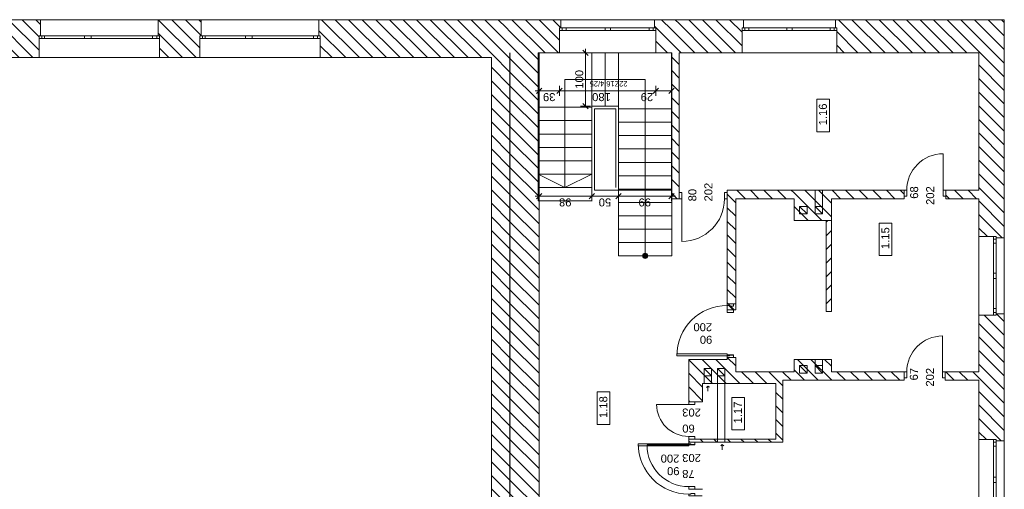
# Model space of a CAD drawing. Header units: millimetres. Extents: x -22245 to 37205, y -49470 to 0.
# Tile 16 of 16: x 15462 to 33885, y -8790 to 0. Entities that reach past the tile are written whole.
import ezdxf

# ---------------------------------------------------------------- set-up
doc = ezdxf.new("R2010")
doc.units = ezdxf.units.MM
for name, color, linetype, lineweight in [('Nowe_220-A Ściany_Nr_pióra__27', 7, 'Continuous', 9), ('Nowe_830-G Teksty Etykiety_Nr_pióra__6', 7, 'Continuous', 9), ('Nowe_Drzwi ARCHICAD', 7, 'Continuous', 9), ('Nowe_Drzwi ARCHICAD_Nr_pióra__27', 7, 'Continuous', 9), ('Nowe_Drzwi ARCHICAD_Nr_pióra__3', 7, 'Continuous', 9), ('Nowe_Drzwi ARCHICAD_Nr_pióra__6', 7, 'Continuous', 9), ('Nowe_Konstrukcja - Stropy_Nr_pióra__20', 7, 'Continuous', 9), ('poziom_2 (1)_6_0_Nr_pióra__21_Nr_pióra__7', 7, 'Continuous', 9), ('poziom_2 (1)_6_2D - Ogólne_Nr_pióra__19', 7, 'Continuous', 9), ('poziom_2 (1)_6_2D - Ogólne_Nr_pióra__1_Nr_pióra__7', 7, 'Continuous', 9), ('poziom_2 (1)_6_2D - Ogólne_Nr_pióra__7_Nr_pióra__7', 7, 'Continuous', 9), ('poziom_2 (1)_6_Defpoints_Nr_pióra__7', 7, 'Continuous', 9), ('poziom_2 (1)_6_Drzwi ArchiCAD_Nr_pióra__27_Nr_pióra__7', 7, 'Continuous', 9), ('poziom_2 (1)_6_Drzwi ArchiCAD_Nr_pióra__81_Nr_pióra__6', 7, 'Continuous', 9), ('poziom_2 (1)_6_Konstrukcja - Schody', 7, 'Continuous', 9), ('poziom_2 (1)_6_Konstrukcja - Schody_Nr_pióra__81_Nr_pióra__6', 7, 'Continuous', 9), ('poziom_2 (1)_6_Konstrukcja - Ściany zew_Nr_pióra__107_Nr_pióra__12', 7, 'Continuous', 9), ('poziom_2 (1)_6_Konstrukcja - Ściany zew_Nr_pióra__27_Nr_pióra__7', 7, 'Continuous', 9), ('poziom_2 (1)_6_Metryczki pomieszczeń ArchiCADa_Nr_pióra__6_Nr_pióra__5', 7, 'Continuous', 9), ('poziom_2 (1)_6_Okna ArchiCADa_Nr_pióra__101_Nr_pióra__252', 7, 'Continuous', 9), ('poziom_2 (1)_6_Okna ArchiCADa_Nr_pióra__27_Nr_pióra__7', 7, 'Continuous', 9), ('poziom_2 (1)_6_Okna ArchiCADa_Nr_pióra__81_Nr_pióra__6', 7, 'Continuous', 9), ('poziom_2 (1)_6_Znaczniki drzwi ArchiCADa_Nr_pióra__7_Nr_pióra__7', 7, 'Continuous', 9)]:
    doc.layers.add(name, color=color, linetype=linetype, lineweight=lineweight)
doc.styles.add('GENERATED_STYLE_1', font='arial.ttf')
doc.styles.add('GENERATED_STYLE_3', font='arial.ttf')
pattern_1 = [(135, (37205, -40790), (127.2792, 127.2792), [])]

# ---------------------------------------------------------------- blocks, each defined once
blk = doc.blocks.new('Drzwi 21_2')
at = {"layer": 'Nowe_Drzwi ARCHICAD_Nr_pióra__27', "linetype": 'Continuous'}
for p, q in [((-500, 0), (-500, -115)), ((-500, 0), (-500, -115)), ((500, 0), (500, -115)), ((500, 0), (500, -115)), ((-500, -115), (-500, -150)), ((500, -115), (500, -150))]:
    blk.add_line(p, q, dxfattribs=at)
at = {"layer": 'Nowe_Drzwi ARCHICAD_Nr_pióra__3', "linetype": 'Continuous'}
blk.add_arc((472, 0), 944, 90, 180, dxfattribs=at)
at = {"layer": 'Nowe_Drzwi ARCHICAD_Nr_pióra__6', "linetype": 'Continuous'}
for p, q in [((432, 0), (432, 944)), ((432, 944), (472, 944)), ((472, 944), (472, 0)), ((-472, 0), (-500, 0)), ((-500, 0), (-500, -115)), ((-472, -40), (-472, 0)), ((472, 0), (432, 0)), ((500, 0), (472, 0)), ((472, 0), (472, -40)), ((500, -115), (500, 0)), ((-500, -115), (-460, -115)), ((-460, -40), (-472, -40)), ((-460, -115), (-460, -40)), ((472, -40), (460, -40)), ((460, -40), (460, -115)), ((460, -115), (500, -115))]:
    blk.add_line(p, q, dxfattribs=at)
blk = doc.blocks.new('Drzwi 21')
at = {"layer": 'Nowe_Drzwi ARCHICAD_Nr_pióra__27', "linetype": 'Continuous'}
for p, q in [((-500, 0), (-500, -115)), ((-500, 0), (-500, -115)), ((500, 0), (500, -115)), ((500, 0), (500, -115)), ((-500, -115), (-500, -250)), ((500, -115), (500, -250))]:
    blk.add_line(p, q, dxfattribs=at)
at = {"layer": 'Nowe_Drzwi ARCHICAD_Nr_pióra__3', "linetype": 'Continuous'}
blk.add_arc((472, 0), 944, 90, 180, dxfattribs=at)
at = {"layer": 'Nowe_Drzwi ARCHICAD_Nr_pióra__6', "linetype": 'Continuous'}
for p, q in [((432, 0), (432, 944)), ((432, 944), (472, 944)), ((472, 944), (472, 0)), ((-472, 0), (-500, 0)), ((-500, 0), (-500, -115)), ((-472, -40), (-472, 0)), ((472, 0), (432, 0)), ((500, 0), (472, 0)), ((472, 0), (472, -40)), ((500, -115), (500, 0)), ((-500, -115), (-460, -115)), ((-460, -40), (-472, -40)), ((-460, -115), (-460, -40)), ((472, -40), (460, -40)), ((460, -40), (460, -115)), ((460, -115), (500, -115))]:
    blk.add_line(p, q, dxfattribs=at)

msp = doc.modelspace()

# ---------------------------------------------------------------- hatches: boundary and pattern name
at = {"layer": 'poziom_2 (1)_6_2D - Ogólne_Nr_pióra__19'}
msp.add_hatch(color=256, dxfattribs=at).paths.add_polyline_path([(24652, -617), (24619, -617), (24619, -13068), (24652, -13068)])
at = {"layer": 'poziom_2 (1)_6_Konstrukcja - Schody'}
msp.add_hatch(color=256, dxfattribs=at).paths.add_polyline_path([(27115, -4420), (27116, -4428), (27118, -4436), (27121, -4444), (27126, -4451), (27131, -4457), (27138, -4462), (27145, -4466), (27153, -4468), (27161, -4470), (27169, -4470), (27177, -4468), (27185, -4466), (27192, -4462), (27199, -4457), (27204, -4451), (27209, -4444), (27212, -4436), (27214, -4428), (27215, -4420), (27214, -4412), (27212, -4404), (27209, -4396), (27204, -4389), (27199, -4383), (27192, -4378), (27185, -4374), (27177, -4372), (27169, -4370), (27161, -4370), (27153, -4372), (27145, -4374), (27138, -4378), (27131, -4383), (27126, -4389), (27121, -4396), (27118, -4404), (27116, -4412)])
at = {"layer": 'poziom_2 (1)_6_Konstrukcja - Ściany zew_Nr_pióra__107_Nr_pióra__12'}
h = msp.add_hatch(dxfattribs=at)
h.set_pattern_fill('BLOCZKI_CERAMICZNE_0006', color=256, angle=270, style=0, pattern_type=2)
h.set_pattern_definition(pattern_1)
h.paths.add_polyline_path([(15825, -710), (15825, -300), (15850, -300), (15850, 0), (15060, 0), (15060, -300), (15085, -300), (15085, -710)])
h = msp.add_hatch(dxfattribs=at)
h.set_pattern_fill('BLOCZKI_CERAMICZNE_0006', color=256, angle=270, style=0, pattern_type=2)
h.set_pattern_definition(pattern_1)
h.paths.add_polyline_path([(18835, -710), (18835, -300), (18860, -300), (18860, 0), (18050, 0), (18050, -300), (18075, -300), (18075, -710)])
h = msp.add_hatch(dxfattribs=at)
h.set_pattern_fill('BLOCZKI_CERAMICZNE_0006', color=256, angle=270, style=0, pattern_type=2)
h.set_pattern_definition(pattern_1)
h.paths.add_polyline_path([(24290, -710), (24290, -12360), (24635, -12360), (24635, 0)])
h = msp.add_hatch(dxfattribs=at)
h.set_pattern_fill('BLOCZKI_CERAMICZNE_0006', color=256, angle=270, style=0, pattern_type=2)
h.set_pattern_definition(pattern_1)
h.paths.add_polyline_path([(27655, 0), (27655, -3350), (27800, -3350), (27800, 0)])
h = msp.add_hatch(dxfattribs=at)
h.set_pattern_fill('BLOCZKI_CERAMICZNE_0006', color=256, angle=270, style=0, pattern_type=2)
h.set_pattern_definition(pattern_1)
h.paths.add_polyline_path([(28980, -620), (28980, -150), (29005, -150), (29005, 0), (27800, 0), (27800, -620)])
h = msp.add_hatch(dxfattribs=at)
h.set_pattern_fill('BLOCZKI_CERAMICZNE_0006', color=256, angle=270, style=0, pattern_type=2)
h.set_pattern_definition(pattern_1)
h.paths.add_polyline_path([(33885, -4085), (33885, 0), (33410, 0), (33410, -4060), (33735, -4060), (33735, -4085)])
h = msp.add_hatch(dxfattribs=at)
h.set_pattern_fill('BLOCZKI_CERAMICZNE_0006', color=256, angle=270, style=0, pattern_type=2)
h.set_pattern_definition(pattern_1)
h.paths.add_polyline_path([(21085, -710), (24290, -710), (24635, 0), (21060, 0), (21060, -300), (21085, -300)])
h = msp.add_hatch(dxfattribs=at)
h.set_pattern_fill('BLOCZKI_CERAMICZNE_0006', color=256, angle=270, style=0, pattern_type=2)
h.set_pattern_definition(pattern_1)
h.paths.add_polyline_path([(25565, -620), (25565, -150), (25590, -150), (25590, 0), (24635, 0), (24635, -620)])
h = msp.add_hatch(dxfattribs=at)
h.set_pattern_fill('BLOCZKI_CERAMICZNE_0006', color=256, angle=270, style=0, pattern_type=2)
h.set_pattern_definition(pattern_1)
h.paths.add_polyline_path([(27365, -620), (27655, -620), (27655, 0), (27340, 0), (27340, -150), (27365, -150)])
h = msp.add_hatch(dxfattribs=at)
h.set_pattern_fill('BLOCZKI_CERAMICZNE_0006', color=256, angle=270, style=0, pattern_type=2)
h.set_pattern_definition(pattern_1)
h.paths.add_polyline_path([(30750, -620), (33410, -620), (33410, 0), (30725, 0), (30725, -150), (30750, -150)])
h = msp.add_hatch(dxfattribs=at)
h.set_pattern_fill('BLOCZKI_CERAMICZNE_0006', color=256, angle=270, style=0, pattern_type=2)
h.set_pattern_definition(pattern_1)
h.paths.add_polyline_path([(24635, -12700), (25180, -12700), (25180, -620), (24635, -620)])
h = msp.add_hatch(dxfattribs=at)
h.set_pattern_fill('BLOCZKI_CERAMICZNE_0006', color=256, angle=270, style=0, pattern_type=2)
h.set_pattern_definition(pattern_1)
h.paths.add_polyline_path([(28700, -3350), (29950, -3350), (29950, -3190), (28700, -3190)])
h = msp.add_hatch(dxfattribs=at)
h.set_pattern_fill('BLOCZKI_CERAMICZNE_0006', color=256, angle=270, style=0, pattern_type=2)
h.set_pattern_definition(pattern_1)
h.paths.add_polyline_path([(30650, -3190), (29950, -3190), (29950, -3760), (30650, -3760)])
h = msp.add_hatch(dxfattribs=at)
h.set_pattern_fill('BLOCZKI_CERAMICZNE_0006', color=256, angle=270, style=0, pattern_type=2)
h.set_pattern_definition(pattern_1)
h.paths.add_polyline_path([(30650, -3350), (32010, -3350), (32010, -3190), (30650, -3190)])
h = msp.add_hatch(dxfattribs=at)
h.set_pattern_fill('BLOCZKI_CERAMICZNE_0006', color=256, angle=270, style=0, pattern_type=2)
h.set_pattern_definition(pattern_1)
h.paths.add_polyline_path([(32790, -3350), (33410, -3350), (33410, -3190), (32790, -3190)])
h = msp.add_hatch(dxfattribs=at)
h.set_pattern_fill('BLOCZKI_CERAMICZNE_0006', color=256, angle=270, style=0, pattern_type=2)
h.set_pattern_definition(pattern_1)
h.paths.add_polyline_path([(28860, -5430), (28860, -3350), (28700, -3350), (28700, -5430)])
h = msp.add_hatch(dxfattribs=at)
h.set_pattern_fill('BLOCZKI_CERAMICZNE_0006', color=256, angle=270, style=0, pattern_type=2)
h.set_pattern_definition([(225, (63510, 4475), (127.2792, -127.2792), [])])
h.paths.add_polyline_path([(30650, -5460), (30650, -3760), (30550, -3760), (30550, -5460)])
h = msp.add_hatch(dxfattribs=at)
h.set_pattern_fill('BLOCZKI_CERAMICZNE_0006', color=256, angle=270, style=0, pattern_type=2)
h.set_pattern_definition(pattern_1)
h.paths.add_polyline_path([(33885, -7885), (33885, -5505), (33735, -5505), (33735, -5530), (33410, -5530), (33410, -7860), (33735, -7860), (33735, -7885)])
h = msp.add_hatch(dxfattribs=at)
h.set_pattern_fill('BLOCZKI_CERAMICZNE_0006', color=256, angle=270, style=0, pattern_type=2)
h.set_pattern_definition(pattern_1)
h.paths.add_polyline_path([(28240, -7150), (28240, -6360), (27980, -6360), (27980, -7150)])
h = msp.add_hatch(dxfattribs=at)
h.set_pattern_fill('BLOCZKI_CERAMICZNE_0006', color=256, angle=270, style=0, pattern_type=2)
h.set_pattern_definition(pattern_1)
h.paths.add_polyline_path([(28700, -6360), (28240, -6360), (28240, -6810), (28860, -6810)])
h = msp.add_hatch(dxfattribs=at)
h.set_pattern_fill('BLOCZKI_CERAMICZNE_0006', color=256, angle=270, style=0, pattern_type=2)
h.set_pattern_definition(pattern_1)
h.paths.add_polyline_path([(28700, -6360), (28860, -6810), (28860, -6320), (28700, -6320)])
h = msp.add_hatch(dxfattribs=at)
h.set_pattern_fill('BLOCZKI_CERAMICZNE_0006', color=256, angle=270, style=0, pattern_type=2)
h.set_pattern_definition(pattern_1)
h.paths.add_polyline_path([(30650, -6360), (29950, -6360), (29950, -6750), (30650, -6750)])
h = msp.add_hatch(dxfattribs=at)
h.set_pattern_fill('BLOCZKI_CERAMICZNE_0006', color=256, angle=270, style=0, pattern_type=2)
h.set_pattern_definition(pattern_1)
h.paths.add_polyline_path([(29740, -6590), (28860, -6590), (28860, -6810), (29610, -6810)])
h = msp.add_hatch(dxfattribs=at)
h.set_pattern_fill('BLOCZKI_CERAMICZNE_0006', color=256, angle=270, style=0, pattern_type=2)
h.set_pattern_definition(pattern_1)
h.paths.add_polyline_path([(29740, -7910), (29740, -6590), (29610, -6810), (29610, -7850)])
h = msp.add_hatch(dxfattribs=at)
h.set_pattern_fill('BLOCZKI_CERAMICZNE_0006', color=256, angle=270, style=0, pattern_type=2)
h.set_pattern_definition(pattern_1)
h.paths.add_polyline_path([(29950, -6590), (29740, -6590), (29740, -6750), (29950, -6750)])
h = msp.add_hatch(dxfattribs=at)
h.set_pattern_fill('BLOCZKI_CERAMICZNE_0006', color=256, angle=270, style=0, pattern_type=2)
h.set_pattern_definition(pattern_1)
h.paths.add_polyline_path([(30650, -6750), (32010, -6750), (32010, -6590), (30650, -6590)])
h = msp.add_hatch(dxfattribs=at)
h.set_pattern_fill('BLOCZKI_CERAMICZNE_0006', color=256, angle=270, style=0, pattern_type=2)
h.set_pattern_definition(pattern_1)
h.paths.add_polyline_path([(32780, -6750), (33410, -6750), (33410, -6590), (32780, -6590)])
h = msp.add_hatch(dxfattribs=at)
h.set_pattern_fill('BLOCZKI_CERAMICZNE_0006', color=256, angle=270, style=0, pattern_type=2)
h.set_pattern_definition(pattern_1)
h.paths.add_polyline_path([(28240, -7910), (28240, -7850), (27980, -7850), (27980, -7910)])
h = msp.add_hatch(dxfattribs=at)
h.set_pattern_fill('BLOCZKI_CERAMICZNE_0006', color=256, angle=270, style=0, pattern_type=2)
h.set_pattern_definition(pattern_1)
h.paths.add_polyline_path([(28240, -7910), (29740, -7910), (29610, -7850), (28240, -7850)])

# ---------------------------------------------------------------- linework, layer by layer
at = {"layer": 'Nowe_220-A Ściany_Nr_pióra__27'}
for p, q in [((26051, -620), (26051, -545)), ((26144, -620), (25957, -620)), ((26101, -670), (26001, -570)), ((26051, -1620), (26051, -620)), ((25230, -1281), (25130, -1381)), ((25180, -1237), (25180, -1425)), ((25515, -1381), (25615, -1281)), ((25515, -1381), (25615, -1281)), ((25565, -1237), (25565, -1425)), ((25565, -1237), (25565, -1425)), ((27315, -1381), (27415, -1281)), ((27315, -1381), (27415, -1281)), ((27365, -1237), (27365, -1425)), ((27365, -1237), (27365, -1425)), ((27605, -1381), (27705, -1281)), ((27605, -1381), (27705, -1281)), ((25180, -1331), (25105, -1331)), ((25565, -1331), (25180, -1331)), ((27365, -1331), (25565, -1331)), ((27655, -1331), (27365, -1331)), ((26144, -1620), (25957, -1620)), ((26001, -1570), (26101, -1670)), ((26001, -1570), (26101, -1670)), ((25180, -3302), (25105, -3302)), ((25230, -3252), (25130, -3352)), ((25180, -3208), (25180, -3396)), ((26165, -3302), (25180, -3302)), ((26115, -3352), (26215, -3252)), ((26115, -3352), (26215, -3252)), ((26165, -3208), (26165, -3396)), ((26165, -3208), (26165, -3396)), ((26665, -3302), (26165, -3302)), ((26615, -3352), (26715, -3252)), ((26615, -3352), (26715, -3252)), ((27655, -3302), (26665, -3302)), ((27605, -3352), (27705, -3252)), ((27655, -3208), (27655, -3396)), ((27730, -3302), (27655, -3302)), ((28700, -5320), (28815, -5320)), ((28815, -5320), (28850, -5320)), ((28700, -6320), (28815, -6320)), ((28815, -6320), (28850, -6320)), ((27980, -7910), (28095, -7910)), ((28095, -7910), (28230, -7910))]:
    msp.add_line(p, q, dxfattribs=at)
at = {"layer": 'Nowe_Konstrukcja - Stropy_Nr_pióra__20'}
for p, q in [((28700, -5430), (28700, -5320)), ((28700, -5320), (28860, -5320)), ((28860, -5320), (28860, -5430)), ((28860, -5430), (28700, -5430)), ((28726, -5343), (28813, -5430))]:
    msp.add_line(p, q, dxfattribs=at)
at = {"layer": 'poziom_2 (1)_6_0_Nr_pióra__21_Nr_pióra__7', "flags": 128}
msp.add_lwpolyline([(27665, -3190), (26215, -3190), (26215, -1670), (26615, -1670), (26615, -3140)], dxfattribs=at)
at = {"layer": 'poziom_2 (1)_6_2D - Ogólne_Nr_pióra__1_Nr_pióra__7'}
for p, q in [((30344, -3496), (30344, -3190)), ((30484, -3496), (30484, -3190)), ((30344, -3623), (30344, -3496)), ((30484, -3623), (30484, -3496)), ((30345, -6487), (30345, -6360)), ((30485, -6487), (30485, -6360)), ((28268, -6794), (28268, -6667)), ((28408, -6794), (28408, -6667)), ((28517, -7910), (28517, -6667)), ((28657, -7910), (28657, -6667))]:
    msp.add_line(p, q, dxfattribs=at)
at = {"layer": 'poziom_2 (1)_6_2D - Ogólne_Nr_pióra__1_Nr_pióra__7', "flags": 128}
for points in [[(30055, -3496), (30195, -3496), (30195, -3636), (30055, -3636)], [(30344, -3496), (30484, -3496), (30484, -3636), (30344, -3636)], [(28268, -6527), (28408, -6527), (28408, -6667), (28268, -6667)], [(28517, -6527), (28657, -6527), (28657, -6667), (28517, -6667)], [(30055, -6473), (30195, -6473), (30195, -6613), (30055, -6613)], [(30345, -6473), (30485, -6473), (30485, -6613), (30345, -6613)]]:
    msp.add_lwpolyline(points, close=True, dxfattribs=at)
at = {"layer": 'poziom_2 (1)_6_2D - Ogólne_Nr_pióra__7_Nr_pióra__7'}
for p, q in [((30055, -3496), (30195, -3636)), ((30344, -3496), (30484, -3636)), ((28268, -6527), (28408, -6667)), ((28517, -6527), (28657, -6667)), ((30055, -6473), (30195, -6613)), ((30345, -6473), (30485, -6613))]:
    msp.add_line(p, q, dxfattribs=at)
at = {"layer": 'poziom_2 (1)_6_2D - Ogólne_Nr_pióra__7_Nr_pióra__7', "flags": 128}
for points in [[(28337, -6954), (28337, -6857), (28310, -6885), (28337, -6857), (28367, -6880)], [(28608, -8048), (28608, -7950), (28581, -7979), (28608, -7950), (28638, -7974)]]:
    msp.add_lwpolyline(points, dxfattribs=at)
at = {"layer": 'poziom_2 (1)_6_Defpoints_Nr_pióra__7'}
for p, q in [((29225, -3350), (29225, -3350)), ((31312, -3350), (31312, -3350)), ((31312, -6590), (31312, -6590)), ((29740, -7531), (29740, -7531)), ((28780, -7910), (28780, -7910)), ((29740, -7910), (29740, -7910)), ((29740, -7910), (29740, -7910))]:
    msp.add_line(p, q, dxfattribs=at)
at = {"layer": 'poziom_2 (1)_6_Drzwi ArchiCAD_Nr_pióra__27_Nr_pióra__7'}
for p, q in [((27800, -3350), (27800, -3235)), ((28700, -3350), (28700, -3235)), ((32010, -3190), (32010, -3305)), ((32790, -3190), (32790, -3305)), ((28700, -5430), (28815, -5430)), ((28700, -6320), (28815, -6320)), ((32010, -6590), (32010, -6705)), ((32780, -6590), (32780, -6705)), ((27980, -7150), (28095, -7150)), ((27980, -7850), (28095, -7850)), ((27980, -7910), (28095, -7910)), ((27980, -8790), (28095, -8790))]:
    msp.add_line(p, q, dxfattribs=at)
at = {"layer": 'poziom_2 (1)_6_Drzwi ArchiCAD_Nr_pióra__81_Nr_pióra__6'}
for p, q in [((32740, -3190), (32740, -2510)), ((27850, -3235), (27800, -3235)), ((27800, -3235), (27800, -3350)), ((27850, -3350), (27850, -3235)), ((28700, -3235), (28650, -3235)), ((28650, -3235), (28650, -3350)), ((28700, -3350), (28700, -3235)), ((32060, -3190), (32010, -3190)), ((32010, -3190), (32010, -3305)), ((32010, -3305), (32060, -3305)), ((32060, -3305), (32060, -3190)), ((32790, -3190), (32740, -3190)), ((32740, -3190), (32740, -3305)), ((32740, -3305), (32790, -3305)), ((32790, -3305), (32790, -3190)), ((27800, -3350), (27850, -3350)), ((27850, -3350), (27850, -4150)), ((28650, -3350), (28700, -3350)), ((28700, -5480), (28700, -5430)), ((28700, -5430), (28815, -5430)), ((28815, -5480), (28700, -5480)), ((28815, -5430), (28815, -5480)), ((32730, -6590), (32730, -5920)), ((28700, -6320), (28700, -6270)), ((28700, -6270), (28815, -6270)), ((28815, -6320), (28700, -6320)), ((28815, -6270), (28815, -6320)), ((32060, -6590), (32010, -6590)), ((32010, -6590), (32010, -6705)), ((32060, -6705), (32060, -6590)), ((32780, -6590), (32730, -6590)), ((32730, -6590), (32730, -6705)), ((32780, -6705), (32780, -6590)), ((32010, -6705), (32060, -6705)), ((32730, -6705), (32780, -6705)), ((27980, -7150), (27980, -7200)), ((28095, -7150), (27980, -7150)), ((28095, -7200), (28095, -7150)), ((27980, -7200), (27380, -7200)), ((27980, -7200), (28095, -7200)), ((28095, -7800), (27980, -7800)), ((27980, -7800), (27980, -7850)), ((27980, -7850), (28095, -7850)), ((27980, -7910), (27980, -7960)), ((28095, -7910), (27980, -7910)), ((28095, -7850), (28095, -7800)), ((28095, -7960), (28095, -7910)), ((27980, -7960), (27200, -7960)), ((27980, -7960), (28095, -7960)), ((28095, -8740), (27980, -8740)), ((27980, -8740), (27980, -8790)), ((27980, -8790), (28095, -8790)), ((28095, -8790), (28095, -8740))]:
    msp.add_line(p, q, dxfattribs=at)
for centre, radius, start, end in [((32740, -3190), 680, 90, 180), ((27850, -3350), 800, 270, 0), ((32730, -6590), 670, 90, 180), ((27980, -7200), 600, 180, 270), ((27980, -7960), 780, 180, 270)]:
    msp.add_arc(centre, radius, start, end, dxfattribs=at)
at = {"layer": 'poziom_2 (1)_6_Konstrukcja - Schody_Nr_pióra__81_Nr_pióra__6'}
for p, q in [((27665, -620), (25165, -620)), ((25165, -620), (25165, -3390)), ((26165, -620), (26165, -1620)), ((26415, -620), (26415, -1620)), ((26665, -620), (26665, -1620)), ((27665, -4420), (27665, -620)), ((27165, -1120), (25665, -1120)), ((25665, -1120), (25665, -3140)), ((27165, -4420), (27165, -1120)), ((25165, -1640), (26165, -1640)), ((26665, -1620), (26165, -1620)), ((26165, -1620), (26165, -3390)), ((26665, -4420), (26665, -1620)), ((27665, -1670), (26665, -1670)), ((25165, -1890), (26165, -1890)), ((27665, -1920), (26665, -1920)), ((25165, -2140), (26165, -2140)), ((27665, -2170), (26665, -2170)), ((25165, -2390), (26165, -2390)), ((27665, -2420), (26665, -2420)), ((25165, -2640), (26165, -2640)), ((27665, -2670), (26665, -2670)), ((25165, -2890), (26165, -2890)), ((25665, -3140), (25165, -2890)), ((25665, -3140), (26165, -2890)), ((27665, -2920), (26665, -2920)), ((25165, -3140), (26165, -3140)), ((27665, -3170), (26665, -3170)), ((25165, -3390), (26165, -3390)), ((25165, -3390), (26165, -3390)), ((27665, -3420), (26665, -3420)), ((27665, -3670), (26665, -3670)), ((27665, -3920), (26665, -3920)), ((27665, -4170), (26665, -4170)), ((27665, -4420), (26665, -4420)), ((27665, -4420), (26665, -4420))]:
    msp.add_line(p, q, dxfattribs=at)
msp.add_circle((27165, -4420), 50, dxfattribs=at)
at = {"layer": 'poziom_2 (1)_6_Konstrukcja - Ściany zew_Nr_pióra__27_Nr_pióra__7'}
for p, q in [((15850, 0), (15850, -300)), ((18050, 0), (18050, -300)), ((18860, 0), (18860, -300)), ((21060, 0), (21060, -300)), ((25590, 0), (25590, -150)), ((27340, 0), (27340, -150)), ((29005, 0), (29005, -150)), ((30725, 0), (30725, -150)), ((25590, -150), (25565, -150)), ((25565, -150), (25565, -200)), ((27340, -150), (27365, -150)), ((27365, -150), (27365, -200)), ((29005, -150), (28980, -150)), ((28980, -150), (28980, -200)), ((30725, -150), (30750, -150)), ((30750, -150), (30750, -200)), ((15850, -300), (15825, -300)), ((15825, -300), (15825, -350)), ((15825, -350), (15825, -710)), ((18050, -300), (18075, -300)), ((18075, -300), (18075, -350)), ((18075, -350), (18075, -710)), ((18860, -300), (18835, -300)), ((18835, -300), (18835, -350)), ((18835, -350), (18835, -710)), ((21060, -300), (21085, -300)), ((21085, -300), (21085, -350)), ((21085, -350), (21085, -710)), ((25565, -200), (25565, -620)), ((27365, -200), (27365, -620)), ((28980, -200), (28980, -620)), ((30750, -200), (30750, -620)), ((27800, -3235), (27800, -3190)), ((27800, -3350), (27800, -3235)), ((28700, -3235), (28700, -3190)), ((28700, -3350), (28700, -3235)), ((32010, -3190), (32010, -3305)), ((32010, -3305), (32010, -3350)), ((32790, -3190), (32790, -3305)), ((32790, -3305), (32790, -3350)), ((33685, -4060), (33410, -4060)), ((33735, -4060), (33685, -4060)), ((33735, -4085), (33735, -4060)), ((33885, -4085), (33735, -4085)), ((28700, -5430), (28815, -5430)), ((28815, -5430), (28860, -5430)), ((33885, -5505), (33735, -5505)), ((33735, -5505), (33735, -5530)), ((33685, -5530), (33410, -5530)), ((33735, -5530), (33685, -5530)), ((28700, -6320), (28815, -6320)), ((28815, -6320), (28860, -6320)), ((32010, -6590), (32010, -6705)), ((32780, -6590), (32780, -6705)), ((32010, -6705), (32010, -6750)), ((32780, -6705), (32780, -6750)), ((27980, -7150), (28095, -7150)), ((28095, -7150), (28240, -7150)), ((27980, -7850), (28095, -7850)), ((27980, -7910), (28095, -7910)), ((28095, -7850), (28240, -7850)), ((28095, -7910), (28240, -7910)), ((33685, -7860), (33410, -7860)), ((33735, -7860), (33685, -7860)), ((33735, -7885), (33735, -7860)), ((33885, -7885), (33735, -7885)), ((27980, -8790), (28095, -8790)), ((28095, -8790), (28240, -8790))]:
    msp.add_line(p, q, dxfattribs=at)
at = {"layer": 'poziom_2 (1)_6_Konstrukcja - Ściany zew_Nr_pióra__27_Nr_pióra__7', "flags": 128}
for points in [[(15850, 0), (15060, 0)], [(18860, 0), (18050, 0)], [(24635, 0), (21060, 0)], [(25590, 0), (24635, 0)], [(27655, 0), (27340, 0)], [(27800, 0), (27655, 0)], [(29005, 0), (27800, 0)], [(33410, 0), (30725, 0)], [(33885, 0), (33410, 0)], [(33885, -4085), (33885, 0)], [(15085, -710), (15825, -710)], [(18075, -710), (18835, -710)], [(21085, -710), (24290, -710)], [(24290, -710), (24290, -12360)], [(24635, -620), (24635, -12700)], [(24635, -12360), (24635, -620)], [(25180, -620), (25565, -620)], [(25180, -12700), (25180, -620)], [(27365, -620), (27655, -620)], [(27655, -620), (27655, -3350)], [(27800, -620), (28980, -620)], [(27800, -3190), (27800, -620)], [(30750, -620), (33410, -620)], [(33410, -620), (33410, -3190)], [(29950, -3190), (28700, -3190)], [(30650, -3190), (29950, -3190)], [(32010, -3190), (30650, -3190)], [(33410, -3190), (32790, -3190)], [(27655, -3350), (27800, -3350)], [(28700, -3350), (28700, -5430)], [(28860, -3350), (29950, -3350)], [(28860, -5430), (28860, -3350)], [(29950, -3350), (29950, -3760)], [(30650, -3760), (30650, -3350)], [(30650, -3350), (32010, -3350)], [(32790, -3350), (33410, -3350)], [(33410, -3350), (33410, -4060)], [(29950, -3760), (30650, -3760)], [(30550, -3760), (30550, -5460)], [(30650, -5460), (30650, -3760)], [(30650, -5460), (30550, -5460)], [(33885, -7885), (33885, -5505)], [(33410, -5530), (33410, -6590)], [(28240, -6360), (27980, -6360)], [(27980, -6360), (27980, -7150)], [(28700, -6360), (28240, -6360)], [(28700, -6320), (28700, -6360)], [(28860, -6590), (28860, -6320)], [(30650, -6360), (29950, -6360)], [(29950, -6360), (29950, -6590)], [(30650, -6590), (30650, -6360)], [(29740, -6590), (28860, -6590)], [(29950, -6590), (29740, -6590)], [(32010, -6590), (30650, -6590)], [(33410, -6590), (32780, -6590)], [(28240, -7150), (28240, -6810)], [(28240, -6810), (28860, -6810)], [(28860, -6810), (29610, -6810)], [(29610, -6810), (29610, -7850)], [(29740, -7910), (29740, -6750)], [(29740, -6750), (29950, -6750)], [(29950, -6750), (30650, -6750)], [(30650, -6750), (32010, -6750)], [(32780, -6750), (33410, -6750)], [(33410, -6750), (33410, -7860)], [(27980, -7850), (27980, -7910)], [(29610, -7850), (28240, -7850)], [(28240, -7910), (29740, -7910)]]:
    msp.add_lwpolyline(points, dxfattribs=at)
at = {"layer": 'poziom_2 (1)_6_Metryczki pomieszczeń ArchiCADa_Nr_pióra__6_Nr_pióra__5'}
for p, q in [((30378, -2100), (30378, -1490)), ((30378, -1490), (30614, -1490)), ((30614, -1490), (30614, -2100)), ((30614, -2100), (30378, -2100)), ((31546, -4416), (31546, -3806)), ((31546, -3806), (31782, -3806)), ((31782, -3806), (31782, -4416)), ((31782, -4416), (31546, -4416)), ((26269, -7578), (26269, -6968)), ((26269, -6968), (26505, -6968)), ((26505, -6968), (26505, -7578)), ((28787, -7679), (28787, -7069)), ((28787, -7069), (29023, -7069)), ((29023, -7069), (29023, -7679)), ((26505, -7578), (26269, -7578)), ((29023, -7679), (28787, -7679))]:
    msp.add_line(p, q, dxfattribs=at)
at = {"layer": 'poziom_2 (1)_6_Okna ArchiCADa_Nr_pióra__101_Nr_pióra__252'}
for p, q in [((25690, -150), (25565, -150)), ((25690, -200), (25690, -150)), ((26465, -150), (26415, -150)), ((26415, -150), (26415, -200)), ((26515, -150), (26465, -150)), ((26515, -200), (26515, -150)), ((27365, -150), (27240, -150)), ((27240, -150), (27240, -200)), ((29105, -150), (28980, -150)), ((29105, -200), (29105, -150)), ((29865, -150), (29815, -150)), ((29815, -150), (29815, -200)), ((29915, -150), (29865, -150)), ((29915, -200), (29915, -150)), ((30750, -150), (30625, -150)), ((30625, -150), (30625, -200)), ((15825, -300), (15925, -300)), ((15925, -350), (15825, -350)), ((15925, -300), (15925, -350)), ((16675, -350), (16675, -300)), ((16675, -300), (16725, -300)), ((16725, -350), (16675, -350)), ((16725, -300), (16800, -300)), ((16800, -350), (16725, -350)), ((16800, -300), (16800, -350)), ((17950, -350), (17950, -300)), ((17950, -300), (18075, -300)), ((18075, -350), (17950, -350)), ((18835, -300), (18935, -300)), ((18935, -350), (18835, -350)), ((18935, -300), (18935, -350)), ((19685, -350), (19685, -300)), ((19685, -300), (19735, -300)), ((19735, -350), (19685, -350)), ((19735, -300), (19810, -300)), ((19810, -350), (19735, -350)), ((19810, -300), (19810, -350)), ((20960, -350), (20960, -300)), ((20960, -300), (21085, -300)), ((21085, -350), (20960, -350)), ((25565, -200), (25690, -200)), ((26415, -200), (26465, -200)), ((26465, -200), (26515, -200)), ((27240, -200), (27365, -200)), ((28980, -200), (29105, -200)), ((29815, -200), (29865, -200)), ((29865, -200), (29915, -200)), ((30625, -200), (30750, -200)), ((33685, -4060), (33685, -4185)), ((33685, -4185), (33735, -4185)), ((33735, -4185), (33735, -4060)), ((33735, -4745), (33685, -4745)), ((33685, -4745), (33685, -4795)), ((33735, -4795), (33735, -4745)), ((33685, -4795), (33685, -4845)), ((33685, -4845), (33735, -4845)), ((33735, -4845), (33735, -4795)), ((33735, -5405), (33685, -5405)), ((33685, -5405), (33685, -5530)), ((33735, -5530), (33735, -5405)), ((33685, -7860), (33685, -7985)), ((33735, -7985), (33735, -7860)), ((33685, -7985), (33735, -7985)), ((33735, -8560), (33685, -8560)), ((33685, -8560), (33685, -8610)), ((33685, -8610), (33685, -8660)), ((33735, -8610), (33735, -8560)), ((33735, -8660), (33735, -8610)), ((33685, -8660), (33735, -8660))]:
    msp.add_line(p, q, dxfattribs=at)
at = {"layer": 'poziom_2 (1)_6_Okna ArchiCADa_Nr_pióra__27_Nr_pióra__7'}
for p, q in [((25565, -150), (25565, -200)), ((25590, -150), (25565, -150)), ((27340, -150), (27365, -150)), ((27365, -150), (27365, -200)), ((28980, -150), (28980, -200)), ((29005, -150), (28980, -150)), ((30725, -150), (30750, -150)), ((30750, -150), (30750, -200)), ((15825, -300), (15825, -350)), ((15850, -300), (15825, -300)), ((18050, -300), (18075, -300)), ((18075, -300), (18075, -350)), ((18835, -300), (18835, -350)), ((18860, -300), (18835, -300)), ((21060, -300), (21085, -300)), ((21085, -300), (21085, -350)), ((33735, -4060), (33685, -4060)), ((33735, -4085), (33735, -4060)), ((33735, -5505), (33735, -5530)), ((33735, -5530), (33685, -5530)), ((33735, -7860), (33685, -7860)), ((33735, -7885), (33735, -7860))]:
    msp.add_line(p, q, dxfattribs=at)
at = {"layer": 'poziom_2 (1)_6_Okna ArchiCADa_Nr_pióra__81_Nr_pióra__6'}
for p, q in [((18050, 0), (15850, 0)), ((21060, 0), (18860, 0)), ((25590, 0), (27340, 0)), ((29005, 0), (30725, 0)), ((25615, -150), (25615, -200)), ((26415, -150), (25690, -150)), ((27240, -150), (26515, -150)), ((27315, -150), (27315, -200)), ((29030, -150), (29030, -200)), ((29815, -150), (29105, -150)), ((30625, -150), (29915, -150)), ((30700, -150), (30700, -200)), ((15875, -300), (15875, -350)), ((15925, -300), (16675, -300)), ((16675, -350), (15925, -350)), ((16800, -300), (17950, -300)), ((17950, -350), (16800, -350)), ((18025, -300), (18025, -350)), ((18885, -300), (18885, -350)), ((18935, -300), (19685, -300)), ((19685, -350), (18935, -350)), ((19810, -300), (20960, -300)), ((20960, -350), (19810, -350)), ((21035, -300), (21035, -350)), ((25690, -200), (26415, -200)), ((26515, -200), (27240, -200)), ((29105, -200), (29815, -200)), ((29915, -200), (30625, -200)), ((18075, -710), (15825, -710)), ((21085, -710), (18835, -710)), ((25565, -620), (27365, -620)), ((28980, -620), (30750, -620)), ((33410, -4060), (33410, -5530)), ((33735, -4110), (33685, -4110)), ((33685, -4185), (33685, -4745)), ((33735, -4745), (33735, -4185)), ((33885, -4085), (33885, -5505)), ((33685, -4845), (33685, -5405)), ((33735, -5405), (33735, -4845)), ((33735, -5480), (33685, -5480)), ((33410, -7860), (33410, -9360)), ((33735, -7910), (33685, -7910)), ((33885, -7885), (33885, -9335)), ((33685, -7985), (33685, -8560)), ((33735, -8560), (33735, -7985)), ((33685, -8660), (33685, -9235)), ((33735, -9235), (33735, -8660))]:
    msp.add_line(p, q, dxfattribs=at)

# ---------------------------------------------------------------- block references
at = {"layer": 'Nowe_Drzwi ARCHICAD', "xscale": -1, "zscale": 1000, "rotation": 90}
msp.add_blockref('Drzwi 21_2', (28700, -5820), dxfattribs=at)
at = {"layer": 'Nowe_Drzwi ARCHICAD', "zscale": 1000, "rotation": 90}
msp.add_blockref('Drzwi 21', (27980, -8410), dxfattribs=at)

# ---------------------------------------------------------------- texts
at = {"layer": 'Nowe_220-A Ściany_Nr_pióra__27', "char_height": 150, "attachment_point": 7, "style": 'GENERATED_STYLE_1'}
for s, insert, rotation in [('\\A1;100', (26009, -1291), 90), ('\\A1;39', (25486, -1372), 180), ('\\A1;180', (26522, -1372), 180), ('\\A1;29', (27315, -1372), 180), ('\\A1;98', (25786, -3343), 180), ('\\A1;50', (26529, -3343), 180), ('\\A1;99', (27274, -3343), 180)]:
    msp.add_mtext(s, dxfattribs=dict(at, insert=insert, rotation=rotation))
at = {"layer": 'Nowe_830-G Teksty Etykiety_Nr_pióra__6', "style": 'GENERATED_STYLE_3'}
for s, p in [('200', (28418, -5681)), ('90', (28421, -5916)), ('200', (27805, -8140)), ('90', (27808, -8375))]:
    msp.add_text(s, height=150, rotation=180, dxfattribs=at).set_placement(p)
at = {"layer": 'poziom_2 (1)_6_Konstrukcja - Schody_Nr_pióra__81_Nr_pióra__6', "insert": (26834, -1191), "char_height": 100, "attachment_point": 4, "rotation": 180, "style": 'GENERATED_STYLE_1'}
msp.add_mtext('\\A1;22Z16,4/25', dxfattribs=at)
at = {"layer": 'poziom_2 (1)_6_Metryczki pomieszczeń ArchiCADa_Nr_pióra__6_Nr_pióra__5', "char_height": 150, "attachment_point": 1, "rotation": 90, "style": 'GENERATED_STYLE_1'}
for s, insert in [('\\A1;1.16', (30415, -1977)), ('\\A1;1.15', (31584, -4293)), ('\\A1;1.18', (26307, -7455)), ('\\A1;1.17', (28824, -7556))]:
    msp.add_mtext(s, dxfattribs=dict(at, insert=insert))
at = {"layer": 'poziom_2 (1)_6_Znaczniki drzwi ArchiCADa_Nr_pióra__7_Nr_pióra__7', "char_height": 150, "attachment_point": 7, "style": 'GENERATED_STYLE_1'}
for s, insert, rotation in [('\\A1;202', (28425, -3402), 90), ('\\A1;80', (28125, -3400), 90), ('\\A1;68', (32275, -3352), 90), ('\\A1;202', (32575, -3467), 90), ('\\A1;67', (32270, -6752), 90), ('\\A1;202', (32570, -6867), 90), ('\\A1;203', (28208, -7276), 180), ('\\A1;60', (28093, -7576), 180), ('\\A1;203', (28208, -8126), 180), ('\\A1;78', (28091, -8426), 180)]:
    msp.add_mtext(s, dxfattribs=dict(at, insert=insert, rotation=rotation))

doc.saveas('drawing.dxf')
